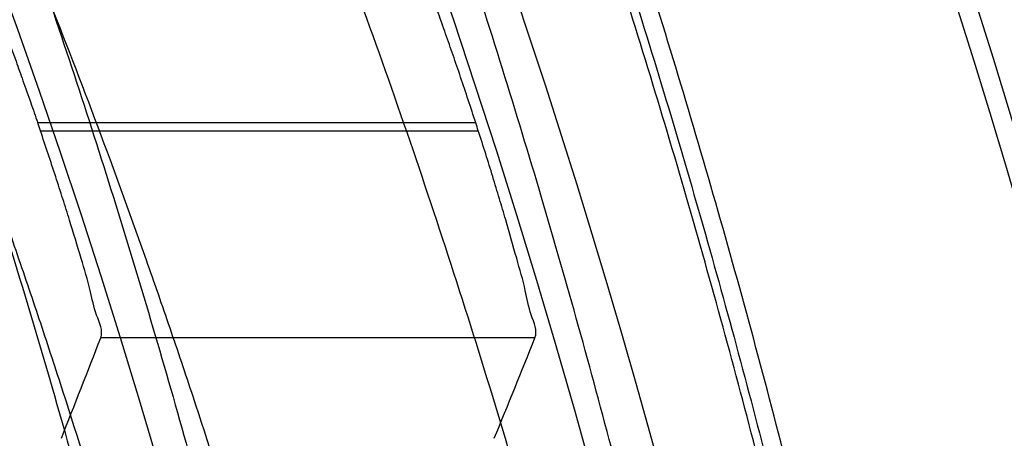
# Model space of a CAD drawing. Header units: millimetres. Extents: x 0 to 297, y 0 to 210.
# Tile 49 of 256: x 147.6259 to 147.6615, y 91.4376 to 91.4527. Entities that reach past the tile are written whole.
import ezdxf

# ---------------------------------------------------------------- set-up
doc = ezdxf.new("R2010")
doc.units = ezdxf.units.MM
doc.header["$LTSCALE"] = 16.335
doc.layers.get('0').update_dxf_attribs({"linetype": 'CONTINUOUS'})
for name, color, linetype in [('01_GLOBAL', 7, 'CONTINUOUS'), ('INTFCLR_1', 7, 'CONTINUOUS'), ('INTFCLR_144815', 7, 'CONTINUOUS')]:
    doc.layers.add(name, color=color, linetype=linetype)

msp = doc.modelspace()

# ---------------------------------------------------------------- linework, layer by layer
at = {"color": 7, "linetype": 'Continuous'}
msp.add_circle((148.0808034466, 92.1164639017), 1.9, dxfattribs=at)
at = {"color": 9, "linetype": 'Continuous'}
msp.add_arc((148.0808034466, 92.1164639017), 1.8756493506, 182.9674534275, 267.0325465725, dxfattribs=at)
at = {"layer": '01_GLOBAL', "color": 7, "linetype": 'Continuous'}
msp.add_circle((148.0808034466, 92.1164639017), 1.925, dxfattribs=at)
at = {"layer": 'INTFCLR_1', "color": 6, "linetype": 'Continuous'}
for radius in [0.3017258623, 0.2867456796]:
    msp.add_arc((147.3556636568, 91.35632411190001), radius, 270, 90.00000002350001, dxfattribs=at)
at = {"layer": 'INTFCLR_1', "color": 9, "linetype": 'Continuous'}
for points, knots in [([(147.6239207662, 91.2630229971), (147.6245143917, 91.2646383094), (147.625677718, 91.2679000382), (147.6278942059, 91.2745147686), (147.6314905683, 91.2863879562), (147.6348253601, 91.3003236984), (147.6370274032, 91.31277865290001), (147.637953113, 91.3191383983), (147.6384308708, 91.3228167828), (147.6395335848, 91.3320514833), (147.6406793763, 91.34783064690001), (147.6404956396, 91.36644728), (147.639629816, 91.3785116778), (147.6390851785, 91.3840823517), (147.6386841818, 91.38778738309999), (147.6374452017, 91.3977872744), (147.6346320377, 91.41379988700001), (147.6305782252, 91.4294332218), (147.6276786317, 91.43871199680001), (147.6265880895, 91.4420309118), (147.6249290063, 91.4469198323), (147.621186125, 91.4571408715), (147.6147225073, 91.4721421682), (147.6073615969, 91.4863146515), (147.6022300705, 91.495037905), (147.59983173, 91.49892098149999), (147.598238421, 91.5014521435), (147.5939293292, 91.5081091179), (147.5867086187, 91.5183259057), (147.5766787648, 91.5307635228), (147.5681834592, 91.54008643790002), (147.5622490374, 91.5460455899), (147.5589678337, 91.54920070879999), (147.5544151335, 91.5534558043), (147.5480427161, 91.5590273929), (147.541144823, 91.5644332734), (147.5367712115, 91.56754354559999), (147.5346401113, 91.56897350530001), (147.533241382, 91.56987250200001), (147.5319885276, 91.57063788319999), (147.5308874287, 91.5712699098), (147.5299491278, 91.57176025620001), (147.5291251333, 91.5721478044), (147.5284918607, 91.5723508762), (147.5279419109, 91.57249513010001), (147.5276450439, 91.5721332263), (147.5279068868, 91.5716254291), (147.528285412, 91.5709843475), (147.528982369, 91.57009863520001), (147.5299093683, 91.56900729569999), (147.53099579, 91.56780618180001), (147.5321866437, 91.5665242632), (147.5339471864, 91.56466063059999), (147.5364529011, 91.56204119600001), (147.5411298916, 91.55713350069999), (147.546237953, 91.5516275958), (147.5508912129, 91.54636519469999), (147.5537675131, 91.54301891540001), (147.5583927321, 91.5375256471), (147.5654736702, 91.52862354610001), (147.5747566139, 91.5156719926), (147.581475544, 91.5050988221), (147.5858745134, 91.49757284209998), (147.5888592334, 91.492279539), (147.5940084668, 91.4826176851), (147.6008853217, 91.46802735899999), (147.605629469, 91.45586290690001), (147.6078360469, 91.44955591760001)], [0, 0, 0, 0, 0.0103792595, 0.0208842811, 0.0420721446, 0.0851858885, 0.1071984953, 0.1183380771, 0.123943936, 0.1295693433, 0.1744299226, 0.2192388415, 0.2417237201, 0.2473597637, 0.2529962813, 0.2641993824, 0.3081295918, 0.3509327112, 0.3614952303, 0.3667582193, 0.3720021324, 0.3926323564, 0.4323913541, 0.4704239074, 0.4888657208, 0.4934194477, 0.497950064, 0.5069039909, 0.5412450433, 0.5733438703, 0.6032118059, 0.6172673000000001, 0.6240601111, 0.6306649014, 0.6548506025, 0.6750843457, 0.6834913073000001, 0.6872123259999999, 0.6905622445, 0.6935176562, 0.6960693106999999, 0.6982084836, 0.6999280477, 0.7014829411, 0.7024060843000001, 0.7029587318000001, 0.7038763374, 0.7054334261, 0.7076628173, 0.7105600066, 0.714112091, 0.7174145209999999, 0.7211168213, 0.7295725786, 0.7392778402, 0.7620040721, 0.7748640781, 0.7816422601, 0.7886165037, 0.8181744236, 0.8502177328, 0.884679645, 0.8936796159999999, 0.902792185, 0.9213283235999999, 0.9597006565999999, 1, 1, 1, 1]), ([(147.5311764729, 91.57132411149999), (147.5318287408, 91.5713240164), (147.5336257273, 91.5703676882), (147.5357695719, 91.56920293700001), (147.5378575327, 91.5678745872), (147.540022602, 91.5664516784), (147.5444669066, 91.5633499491), (147.5514777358, 91.5579678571), (147.5579605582, 91.5524167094), (147.5625922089, 91.5481782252), (147.5659282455, 91.5450376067), (147.5719597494, 91.53910867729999), (147.580595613, 91.52983364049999), (147.5907946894, 91.51745818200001), (147.5981414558, 91.50728802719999), (147.6025258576, 91.5006611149), (147.60414614, 91.49814277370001), (147.6065841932, 91.4942808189), (147.6117989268, 91.48560842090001), (147.6192817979, 91.4715157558), (147.6258568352, 91.45659014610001), (147.6296645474, 91.44641925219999), (147.6313517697, 91.4415559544), (147.6324604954, 91.4382553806), (147.6354073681, 91.4290313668), (147.6395285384, 91.4134880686), (147.6423901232, 91.3975587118), (147.6436501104, 91.38761200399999), (147.6440578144, 91.3839275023), (147.6446115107, 91.3783882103), (147.6454917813, 91.3663917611), (147.6456786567, 91.3478767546), (147.6445135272, 91.3321854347), (147.6433925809, 91.3230036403), (147.6429068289, 91.3193455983), (147.6419655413, 91.31302046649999), (147.6397259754, 91.3006309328), (147.6363346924, 91.2867710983), (147.6326792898, 91.27496708), (147.6304259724, 91.2683893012), (147.6292433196, 91.26514577), (147.6286398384, 91.26353946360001)], [0, 0, 0, 0, 0.0056084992, 0.016622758, 0.0214510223, 0.0268121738, 0.0389184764, 0.0680276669, 0.1027789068, 0.1122614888, 0.1220107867, 0.1421735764, 0.1849752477, 0.2309092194, 0.2799812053, 0.2927645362, 0.2992310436, 0.3057293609, 0.3320345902, 0.3862266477, 0.4428037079, 0.4721337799, 0.479586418, 0.4870651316, 0.5020714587, 0.5628449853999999, 0.6251697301, 0.6410581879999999, 0.6490513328, 0.6570434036, 0.6889243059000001, 0.7524504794, 0.8160576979, 0.8240355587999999, 0.8319861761, 0.8477866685, 0.8790166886, 0.9402183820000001, 0.9703167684, 0.9852456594, 1, 1, 1, 1]), ([(147.5311764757, 91.1413241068), (147.5310781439, 91.14132411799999), (147.5308373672, 91.14137158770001), (147.5308497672, 91.1418044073), (147.5311074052, 91.1422497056), (147.5315528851, 91.142911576), (147.5322318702, 91.14373533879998), (147.5335407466, 91.1452190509), (147.5355593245, 91.1473348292), (147.5383533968, 91.1501930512), (147.5428736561, 91.1547964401), (147.5478811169, 91.1599991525), (147.5524841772, 91.1649963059), (147.5549756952, 91.16777374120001), (147.5564519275, 91.1694435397), (147.5603658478, 91.1739155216), (147.5671547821, 91.1820635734), (147.5765732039, 91.1945612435), (147.5842592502, 91.2060163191), (147.5891039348, 91.21397962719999), (147.5913524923, 91.217842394), (147.5928653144, 91.2204893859), (147.5970335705, 91.2279909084), (147.6034974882, 91.24084499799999), (147.6097854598, 91.25582728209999), (147.6137211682, 91.2668203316), (147.6155837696, 91.27251442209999), (147.6166180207, 91.2758335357), (147.6191666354, 91.28429392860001), (147.6229221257, 91.2990378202), (147.6259956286, 91.3168025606), (147.6273158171, 91.32858523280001), (147.6277944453, 91.33411784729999), (147.6280778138, 91.3378349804), (147.6286975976, 91.3480207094), (147.6288639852, 91.364684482), (147.6276820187, 91.3812878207), (147.6264527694, 91.3913544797), (147.6259502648, 91.39500924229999), (147.6251474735, 91.4004414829), (147.6231505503, 91.4119586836), (147.6191057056, 91.4292020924), (147.6148598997, 91.44260751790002), (147.6125223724, 91.4491302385)], [0, 0, 0, 0, 0.0008731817, 0.001718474, 0.0032338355, 0.0055641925, 0.0087322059, 0.0127298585, 0.0231213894, 0.0346993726, 0.0482226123, 0.08041255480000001, 0.0988155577, 0.1085507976, 0.1135449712, 0.1186069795, 0.1613231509, 0.207686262, 0.2575123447, 0.2837454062, 0.2904461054, 0.2972015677, 0.3108182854, 0.366650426, 0.4248609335, 0.4549769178, 0.4703146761, 0.4780576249, 0.4858477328, 0.5487775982, 0.6130123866, 0.6457680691, 0.6540347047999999, 0.6623246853, 0.6788711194, 0.7446474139, 0.8101273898, 0.8265053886, 0.8346996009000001, 0.8428861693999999, 0.8752668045, 0.9384714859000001, 1, 1, 1, 1])]:
    msp.add_open_spline(points, degree=3, knots=knots, dxfattribs=at)
at = {"layer": 'INTFCLR_1', "color": 6, "linetype": 'Continuous'}
for points, knots in [([(147.5524190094, 91.57132411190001), (147.5518087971, 91.57132411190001), (147.5529114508, 91.5692236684), (147.5538583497, 91.5680649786), (147.5554058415, 91.56603172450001), (147.5573153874, 91.5637319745), (147.5597564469, 91.56079692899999), (147.5626098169, 91.5573885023), (147.5656703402, 91.5536813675), (147.5686923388, 91.5499560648), (147.571505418, 91.54640770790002), (147.5740879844, 91.5430774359), (147.5764364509, 91.53997985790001), (147.5785589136, 91.53711993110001), (147.5804701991, 91.53449113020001), (147.5821890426, 91.5320821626), (147.5837330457, 91.529879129), (147.5851142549, 91.527876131), (147.5863481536, 91.5260600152), (147.5874498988, 91.5244157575), (147.5884368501, 91.52292425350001), (147.5893145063, 91.52158304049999), (147.590301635, 91.52005887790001), (147.5913416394, 91.5184318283), (147.5924164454, 91.51672483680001), (147.5934051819, 91.5151347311), (147.5944675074, 91.51340362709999), (147.5954727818, 91.51173989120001), (147.5963989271, 91.5101860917), (147.5972040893, 91.50882047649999), (147.5980924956, 91.5072948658), (147.5990691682, 91.5055946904), (147.6001439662, 91.503694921), (147.6013258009, 91.5015697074), (147.6026254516, 91.49918624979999), (147.6040567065, 91.4965029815), (147.6056293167, 91.4934797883), (147.6073520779, 91.49007026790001), (147.6092357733, 91.4862176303), (147.6112959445, 91.48184252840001), (147.6135459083, 91.4768493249), (147.6159975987, 91.4711159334), (147.6186600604, 91.46449556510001), (147.621540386, 91.45677847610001), (147.6245995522, 91.4477874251), (147.6276353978, 91.43777021), (147.6304347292, 91.4271489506), (147.6328479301, 91.41640510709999), (147.6348548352, 91.405631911), (147.6364550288, 91.3948720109), (147.6376568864, 91.3841237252), (147.6384643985, 91.3734124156), (147.6388848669, 91.3627276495), (147.638923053, 91.3520862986), (147.6385832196, 91.34147856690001), (147.6378679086, 91.3309058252), (147.6367790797, 91.3203765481), (147.6353146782, 91.30986953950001), (147.6334744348, 91.2993988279), (147.6312492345, 91.2889416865), (147.6286373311, 91.27851137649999), (147.6256726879, 91.26825261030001), (147.6225298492, 91.2586638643), (147.6194333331, 91.2501513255), (147.6165578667, 91.24288110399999), (147.613914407, 91.2366339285), (147.6114912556, 91.23122494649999), (147.6092772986, 91.2265132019), (147.6072566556, 91.222383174), (147.6054148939, 91.2187488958), (147.6037381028, 91.2155404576), (147.6022167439, 91.21270536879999), (147.6008394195, 91.21019779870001), (147.5995919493, 91.20797263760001), (147.5984619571, 91.205992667), (147.5974378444, 91.2042264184), (147.5965123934, 91.2026529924), (147.5956788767, 91.20125348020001), (147.5947260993, 91.1996710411), (147.5936842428, 91.1979643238), (147.5924549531, 91.195983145), (147.5913949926, 91.1943013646), (147.5904087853, 91.1927574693), (147.5895314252, 91.19139819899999), (147.5885421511, 91.1898833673), (147.5874297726, 91.1882012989), (147.5861816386, 91.18634056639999), (147.5847816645, 91.18428595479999), (147.5832139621, 91.18202299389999), (147.5814607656, 91.179538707), (147.5795082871, 91.1768262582), (147.5773377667, 91.1738741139), (147.5749300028, 91.1706720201), (147.5722786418, 91.16722855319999), (147.5693828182, 91.16355418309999), (147.5662651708, 91.1596930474), (147.5630841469, 91.155829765), (147.5601062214, 91.152268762), (147.5575479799, 91.1491965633), (147.5555504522, 91.14679617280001), (147.5539276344, 91.14467529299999), (147.5529496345, 91.1434806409), (147.5517963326, 91.1413241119), (147.5524190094, 91.1413241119)], [0, 0, 0, 0, 0.0038604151, 0.0075016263, 0.0124785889, 0.0188917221, 0.0268498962, 0.0364677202, 0.04706947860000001, 0.0572444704, 0.0668187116, 0.0757144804, 0.08390538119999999, 0.0914099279, 0.098245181, 0.1044667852, 0.1101313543, 0.1152642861, 0.1198589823, 0.1240215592, 0.1277856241, 0.1311734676, 0.1341617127, 0.1392736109, 0.1433897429, 0.1469230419, 0.1511192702, 0.1562389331, 0.1592204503, 0.1625628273, 0.1662680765, 0.1703891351, 0.1749670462, 0.1800766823, 0.185772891, 0.1921413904, 0.1993155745, 0.2073310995, 0.2163076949, 0.2264451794, 0.2379233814, 0.250953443, 0.2658909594, 0.2830621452, 0.3030578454, 0.3259639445, 0.3492662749, 0.372530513, 0.3956109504, 0.4185782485, 0.4413347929, 0.4640172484, 0.48651927, 0.5089682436, 0.5313242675, 0.553647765, 0.5759939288, 0.5982772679, 0.6207473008, 0.6432362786, 0.6658996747, 0.6887559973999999, 0.7107777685, 0.7297237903, 0.7460531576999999, 0.7602331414, 0.7726347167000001, 0.7835467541, 0.7931663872, 0.8017211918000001, 0.8093215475, 0.8160683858, 0.8220758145, 0.8274205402, 0.8322066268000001, 0.8364980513, 0.8403368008, 0.8437547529, 0.8468031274, 0.8520223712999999, 0.8564046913, 0.8615533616, 0.8645986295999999, 0.8679945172, 0.8717882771, 0.8760445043, 0.8807522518, 0.8859628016, 0.8917731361, 0.8981681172, 0.9051985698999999, 0.9129160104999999, 0.9213486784, 0.9305434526, 0.9404096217, 0.9509435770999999, 0.9619432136, 0.9720502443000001, 0.9803711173, 0.9870628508, 0.9922716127, 0.99606073, 1, 1, 1, 1]), ([(147.5524190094, 91.1413241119), (147.5531143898, 91.1413241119), (147.5543203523, 91.14213679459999), (147.5561744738, 91.14325300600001), (147.5583002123, 91.1447976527), (147.560928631, 91.14681022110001), (147.5640582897, 91.14937974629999), (147.5675074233, 91.15237487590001), (147.5710070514, 91.1555769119), (147.574310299, 91.1587419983), (147.5773371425, 91.16175781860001), (147.5800923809, 91.16460395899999), (147.5825889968, 91.1672661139), (147.5848455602, 91.1697411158), (147.5868773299, 91.1720281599), (147.5887011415, 91.1741288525), (147.5903405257, 91.1760572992), (147.5918089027, 91.1778176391), (147.59312239, 91.1794189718), (147.5942950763, 91.1808709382), (147.5953447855, 91.18218881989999), (147.5962981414, 91.1834007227), (147.5972372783, 91.1846080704), (147.5982377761, 91.1859099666), (147.5992999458, 91.187311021), (147.6003509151, 91.1887170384), (147.6013832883, 91.1901164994), (147.6024574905, 91.19159267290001), (147.6036466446, 91.1932514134), (147.6049757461, 91.1951365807), (147.6064609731, 91.1972842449), (147.6081179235, 91.19973355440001), (147.6099603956, 91.2025250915), (147.6120026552, 91.20570886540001), (147.6142665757, 91.2093548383), (147.6167734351, 91.21354352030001), (147.6195429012, 91.2183732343), (147.6225956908, 91.2239740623), (147.6259494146, 91.23049845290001), (147.6296263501, 91.2381747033), (147.6335547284, 91.2471120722), (147.6374822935, 91.2570297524), (147.6411546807, 91.26748627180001), (147.6444163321, 91.27808548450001), (147.6472390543, 91.28872386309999), (147.6496322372, 91.2993899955), (147.6515947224, 91.3100274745), (147.6531423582, 91.3206651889), (147.6542785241, 91.3312578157), (147.6550140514, 91.3418222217), (147.655355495, 91.3523479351), (147.6553083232, 91.36283677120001), (147.6548760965, 91.3732949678), (147.6540611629, 91.3837158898), (147.6528633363, 91.39410400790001), (147.6512816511, 91.40445780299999), (147.649316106, 91.4147614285), (147.6469588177, 91.4250379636), (147.6442058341, 91.4352745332), (147.6410435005, 91.44548298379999), (147.6374805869, 91.4556114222), (147.6336594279, 91.4652777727), (147.6298256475, 91.47403311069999), (147.6262354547, 91.48156843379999), (147.6229615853, 91.48797792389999), (147.6199846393, 91.4934796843), (147.617284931, 91.4982265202), (147.6148405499, 91.5023464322), (147.6126315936, 91.50593695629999), (147.6106351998, 91.50908022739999), (147.6088346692, 91.5118359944), (147.6072125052, 91.5142588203), (147.6057564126, 91.51638728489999), (147.6044486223, 91.5182624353), (147.6032796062, 91.51991080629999), (147.6022307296, 91.5213681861), (147.6012884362, 91.5226603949), (147.6003875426, 91.52388111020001), (147.599451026, 91.5251356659), (147.5984191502, 91.5265005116), (147.5973563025, 91.52788680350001), (147.5962900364, 91.5292585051), (147.5952102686, 91.5306298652), (147.5940251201, 91.53211414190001), (147.5927013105, 91.5337461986), (147.5912185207, 91.535542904), (147.5895625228, 91.5375118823), (147.5877136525, 91.5396634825), (147.5856554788, 91.54200321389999), (147.583366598, 91.5445380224), (147.5808303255, 91.5472668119), (147.5780323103, 91.5501828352), (147.5749547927, 91.55327492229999), (147.5715984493, 91.5565159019), (147.5680191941, 91.55981674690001), (147.5644644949, 91.5629254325), (147.5612102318, 91.5656152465), (147.5584715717, 91.5677235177), (147.5562664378, 91.5693347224), (147.5543599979, 91.57048668), (147.5531273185, 91.57132411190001), (147.5524190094, 91.57132411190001)], [0, 0, 0, 0, 0.0042187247, 0.0081401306, 0.0133978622, 0.0200459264, 0.0282638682, 0.0379443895, 0.0477615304, 0.05703690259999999, 0.0656973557, 0.0736821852, 0.0810680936, 0.0878383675, 0.0940009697, 0.0996271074, 0.1047154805, 0.1093563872, 0.1135342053, 0.1172803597, 0.1206792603, 0.1237557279, 0.1266349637, 0.1299589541, 0.1337168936, 0.1373013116, 0.1406085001, 0.1442672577, 0.148377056, 0.1529904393, 0.1582606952, 0.164218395, 0.1709303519, 0.1785521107, 0.1871652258, 0.1969659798, 0.2081658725, 0.2209392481, 0.2356613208, 0.2526660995, 0.2725685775, 0.2948769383, 0.3173640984, 0.3397873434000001, 0.3621386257, 0.3841211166, 0.4060891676, 0.4277469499, 0.4493218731, 0.470705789, 0.4919793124, 0.5131981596, 0.5343255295, 0.5554668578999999, 0.5765984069, 0.5977513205, 0.6189954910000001, 0.6402209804, 0.6617015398, 0.6832900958, 0.7050415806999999, 0.7268239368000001, 0.7463339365, 0.7630160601, 0.7774553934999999, 0.7899931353, 0.8009638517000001, 0.8105830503, 0.8190545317, 0.8265380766, 0.8331730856, 0.8390248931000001, 0.8442268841, 0.8488182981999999, 0.8528943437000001, 0.8564866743, 0.8597116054, 0.8625968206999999, 0.8656908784, 0.8692094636, 0.8729771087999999, 0.8762884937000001, 0.879749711, 0.8835661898, 0.8878115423, 0.8924986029, 0.8976989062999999, 0.9034198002, 0.9097088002, 0.9166034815, 0.9241390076, 0.9323094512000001, 0.9411199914, 0.9506041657, 0.9606137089, 0.9706541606, 0.9792553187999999, 0.9862062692, 0.9916647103, 0.9957028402, 1, 1, 1, 1])]:
    msp.add_open_spline(points, degree=3, knots=knots, dxfattribs=at)
at = {"layer": 'INTFCLR_144815', "color": 9, "linetype": 'Continuous'}
for p, q in [((147.6423954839, 91.44896609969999), (147.6265789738, 91.44896609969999)), ((147.6266759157, 91.4486821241), (147.6424870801, 91.4486821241)), ((147.6445330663, 91.44119240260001), (147.6288539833, 91.44119240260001))]:
    msp.add_line(p, q, dxfattribs=at)
at = {"layer": 'INTFCLR_144815', "color": 6, "linetype": 'Continuous'}
for radius in [0.3190566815, 0.3040475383]:
    msp.add_circle((147.3556636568, 91.35632411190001), radius, dxfattribs=at)
for radius, start, end in [(0.4398395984, 313.9937911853, 154.5150993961), (0.3391361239, 316.9838592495, 43.0161407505), (0.2863173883, 18.8185484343, 18.8785955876), (0.3013265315, 17.8487159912, 17.9054519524)]:
    msp.add_arc((147.3556636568, 91.35632411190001), radius, start, end, dxfattribs=at)
at = {"layer": 'INTFCLR_144815', "color": 9, "linetype": 'Continuous'}
for radius, start, end in [(0.3298406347, 314.0862202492, 45.9137797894), (0.3198467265, 314.0319604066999, 45.9680396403)]:
    msp.add_arc((147.3556636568, 91.35632411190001), radius, start, end, dxfattribs=at)
at = {"layer": 'INTFCLR_144815', "color": 6, "linetype": 'Continuous'}
for centre, major_axis, ratio, start_param, end_param in [((147.3556636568, 91.63138354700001), (0, 0.4127988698), 0.7456587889, -2.0595447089, -2.0496201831), ((147.3556636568, 91.6493707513), (0, 0.4397933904), 0.7456587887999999, -2.0732771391, -2.0638918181)]:
    msp.add_ellipse(centre, major_axis=major_axis, ratio=ratio, start_param=start_param, end_param=end_param, dxfattribs=at)
for points, knots in [([(147.6577759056, 91.3563241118), (147.6577759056, 91.3578954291), (147.6577525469, 91.3610384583), (147.6576474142, 91.3657528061), (147.6574721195, 91.37046716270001), (147.6572265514, 91.3751815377), (147.656910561, 91.3798958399), (147.656523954, 91.38461004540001), (147.6560665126, 91.3893239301), (147.6555379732, 91.39403738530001), (147.6549380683, 91.39875002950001), (147.6542664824, 91.40346163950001), (147.6535229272, 91.4081716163), (147.6527070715, 91.41287953), (147.6518186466, 91.4175845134), (147.6508573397, 91.42228592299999), (147.6498229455, 91.42698259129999), (147.6487152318, 91.4316735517), (147.6475341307, 91.43635723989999), (147.6462795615, 91.4410323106), (147.64495167, 91.44569676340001), (147.6435506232, 91.4503487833), (147.6420768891, 91.4549858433), (147.6405310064, 91.4596055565), (147.6389138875, 91.4642048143), (147.6372266, 91.4687805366), (147.6354706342, 91.47332901), (147.6336477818, 91.4778463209), (147.6317603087, 91.4823280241), (147.6298109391, 91.4867692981), (147.6278029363, 91.4911648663), (147.6257401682, 91.4955089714), (147.62362715, 91.4997954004), (147.621469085, 91.50401750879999), (147.6192719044, 91.50816824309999), (147.6170422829, 91.51224019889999), (147.6147876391, 91.5162256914), (147.6125161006, 91.52011686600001), (147.6102364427, 91.52390582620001), (147.6079579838, 91.5275847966), (147.6056904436, 91.5311463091), (147.603443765, 91.5345834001), (147.6012279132, 91.5378898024), (147.5990526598, 91.5410601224), (147.5969273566, 91.5440900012), (147.5948607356, 91.5469762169), (147.5928607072, 91.5497167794), (147.5909342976, 91.5523108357), (147.5890876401, 91.55475852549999), (147.5873260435, 91.55706076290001), (147.5856536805, 91.5592195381), (147.5840734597, 91.5612379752), (147.5825868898, 91.5631204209), (147.5811945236, 91.5648718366), (147.5798962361, 91.5664974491), (147.578691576, 91.5680023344), (147.577579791, 91.5693914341), (147.5765599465, 91.5706694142), (147.57563099, 91.5718407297), (147.5747919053, 91.572909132), (147.5740415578, 91.5738789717), (147.5733789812, 91.57475141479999), (147.5728023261, 91.57553667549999), (147.5723120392, 91.5762162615), (147.5718077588, 91.5770040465), (147.5713359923, 91.5775746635), (147.5710071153, 91.578818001), (147.5713403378, 91.5788240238)], [0, 0, 0, 0, 0.0193233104, 0.0386508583, 0.0579871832, 0.0773361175, 0.09670245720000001, 0.1160893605, 0.1355016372, 0.1549417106, 0.174414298, 0.1939209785, 0.2134662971, 0.2330504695, 0.2526773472, 0.2723461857, 0.2920601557, 0.3118166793, 0.3316176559, 0.3514587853, 0.371340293, 0.3912557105, 0.4112029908, 0.4311730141, 0.4511607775, 0.4711544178, 0.4911445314, 0.5111169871, 0.5310562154, 0.5509444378, 0.5707608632, 0.5904818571, 0.6100808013, 0.6295279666, 0.6487906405, 0.6678329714, 0.6866163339, 0.7050996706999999, 0.7232399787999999, 0.7409930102, 0.7583142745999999, 0.7751600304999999, 0.7914883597, 0.8072603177, 0.8224409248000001, 0.8370001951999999, 0.8509135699, 0.8641629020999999, 0.8767346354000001, 0.8886194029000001, 0.8998117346, 0.9103161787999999, 0.9201431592, 0.929309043, 0.9378311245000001, 0.9457272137, 0.9530145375, 0.9597112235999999, 0.9658341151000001, 0.9713985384, 0.9764187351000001, 0.9809091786, 0.9848838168, 0.9883571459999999, 0.9913427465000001, 0.9959015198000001, 1, 1, 1, 1]), ([(147.5784687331, 91.13382420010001), (147.5781248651, 91.1338305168), (147.5784667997, 91.1351065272), (147.5789335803, 91.13570228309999), (147.5794381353, 91.13651419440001), (147.5799269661, 91.13721519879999), (147.5805020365, 91.13802435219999), (147.581162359, 91.13892311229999), (147.5819099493, 91.1399218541), (147.5827456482, 91.1410217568), (147.5836709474, 91.1422277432), (147.5846879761, 91.1435451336), (147.5857985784, 91.1449795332), (147.5870029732, 91.14653486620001), (147.5882990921, 91.1482126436), (147.5896836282, 91.1500132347), (147.5911548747, 91.15193951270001), (147.5927145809, 91.15399936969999), (147.5943650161, 91.15620210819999), (147.596103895, 91.1585517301), (147.5979255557, 91.16104816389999), (147.599823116, 91.1636899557), (147.6017910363, 91.1664778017), (147.6038223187, 91.1694105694), (147.6059091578, 91.17248603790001), (147.6080430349, 91.17570086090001), (147.610214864, 91.17905059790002), (147.6124151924, 91.1825298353), (147.6146343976, 91.1861323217), (147.6168628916, 91.189851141), (147.6190913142, 91.19367890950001), (147.6213106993, 91.1976079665), (147.6235126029, 91.2016305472), (147.6256891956, 91.2057389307), (147.6278333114, 91.2099255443), (147.6299384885, 91.2141830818), (147.631998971, 91.2185045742), (147.6340096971, 91.22288344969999), (147.635966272, 91.22731357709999), (147.6378649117, 91.23178925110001), (147.6397023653, 91.2363051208), (147.6414762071, 91.24085704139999), (147.6431808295, 91.2454316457), (147.6448144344, 91.2500236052), (147.6463777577, 91.25463405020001), (147.6478725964, 91.25926866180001), (147.6492992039, 91.2639290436), (147.6506556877, 91.2686094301), (147.651941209, 91.2733071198), (147.653154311, 91.27801617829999), (147.6542942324, 91.28273212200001), (147.6553612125, 91.2874541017), (147.656355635, 91.2921819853), (147.6572778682, 91.2969157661), (147.6581281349, 91.3016549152), (147.6589065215, 91.306398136), (147.6596131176, 91.31114385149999), (147.6602481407, 91.31589110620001), (147.6608118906, 91.3206396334), (147.6613046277, 91.32538908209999), (147.6617265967, 91.3301391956), (147.6620780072, 91.33488963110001), (147.6623590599, 91.33964034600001), (147.662569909, 91.3443911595), (147.6627106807, 91.34914211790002), (147.6627814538, 91.35389307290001), (147.6627822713, 91.3586440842), (147.6627131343, 91.3633950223), (147.6625740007, 91.3681459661), (147.6623647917, 91.3728967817), (147.6620853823, 91.37764750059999), (147.6617356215, 91.38239791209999), (147.6613153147, 91.3871479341), (147.6608242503, 91.3918972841), (147.6602621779, 91.39664575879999), (147.6596288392, 91.4013929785), (147.6589239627, 91.40613849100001), (147.6581472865, 91.4108816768), (147.6572985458, 91.41562188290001), (147.6563774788, 91.4203583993), (147.6553839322, 91.4250899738), (147.654317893, 91.42981488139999), (147.6531794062, 91.4345314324), (147.6519684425, 91.4392384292), (147.6506848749, 91.4439351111), (147.6493287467, 91.44862012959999), (147.6479004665, 91.4532910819), (147.6464007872, 91.4579448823), (147.6448306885, 91.4625782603), (147.6431912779, 91.4671880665), (147.6414839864, 91.4717707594), (147.6397106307, 91.47632235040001), (147.6378734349, 91.4808384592), (147.6359750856, 91.48531428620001), (147.6340187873, 91.48974459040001), (147.6320083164, 91.4941236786), (147.6299480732, 91.4984454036), (147.6278431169, 91.5027031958), (147.6256991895, 91.506890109), (147.623522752, 91.51099883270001), (147.6213209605, 91.5150218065), (147.6191016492, 91.51895129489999), (147.6168732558, 91.5227795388), (147.6146447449, 91.5264988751), (147.6124254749, 91.53010191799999), (147.6102250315, 91.53358175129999), (147.6080530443, 91.53693210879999), (147.6059189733, 91.54014756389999), (147.6038319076, 91.5432236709), (147.6018003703, 91.5461570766), (147.5998321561, 91.54894557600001), (147.5979341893, 91.551588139), (147.5961124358, 91.5540848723), (147.5943718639, 91.55643693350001), (147.5927164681, 91.55864638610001), (147.5911492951, 91.5607160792), (147.5896725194, 91.5626494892), (147.5882875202, 91.564450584), (147.5869950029, 91.5661236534), (147.5857951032, 91.5676731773), (147.5846874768, 91.5691037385), (147.5836714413, 91.5704198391), (147.5827460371, 91.5716259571), (147.5819101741, 91.5727260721), (147.5811625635, 91.57372483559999), (147.5805021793, 91.5746236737), (147.57992705, 91.5754329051), (147.5794381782, 91.57613396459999), (147.5789336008, 91.57694590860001), (147.5784668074, 91.5775416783), (147.578124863, 91.57881770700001), (147.5784687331, 91.5788240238)], [0, 0, 0, 0, 0.0021236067, 0.0044659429, 0.005996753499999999, 0.007775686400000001, 0.0098091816, 0.0121043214, 0.0146687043, 0.0175100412, 0.0206343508, 0.0240542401, 0.0277864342, 0.0318356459, 0.0362005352, 0.040877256, 0.0458603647, 0.0511668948, 0.0568307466, 0.06285557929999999, 0.0692156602, 0.07591263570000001, 0.0829392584, 0.09028590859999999, 0.0979403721, 0.1058876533, 0.114110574, 0.1225900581, 0.1313055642, 0.140235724, 0.1493588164, 0.1586532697, 0.1680981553, 0.1776734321, 0.1873601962, 0.1971407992, 0.2069991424, 0.2169205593, 0.2268918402, 0.236901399, 0.2469387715, 0.256994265, 0.2670652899, 0.2770813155, 0.2870874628, 0.2971238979, 0.3071487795, 0.3171804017, 0.3272115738, 0.3372204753, 0.347205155, 0.3571681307, 0.3671107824, 0.3770356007, 0.3869457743, 0.396839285, 0.4067137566, 0.4165706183, 0.4264117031, 0.436238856, 0.4460529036, 0.4558561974, 0.465649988, 0.4754369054, 0.4852183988, 0.4949970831, 0.5047743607, 0.514552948, 0.5243342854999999, 0.5341210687, 0.5439147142, 0.5537177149, 0.5635313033, 0.5733577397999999, 0.5831983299, 0.5930548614, 0.6029285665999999, 0.6128203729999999, 0.6227310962, 0.6326618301, 0.642613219, 0.6525827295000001, 0.6625684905, 0.6725713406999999, 0.6825918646, 0.692631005, 0.7026858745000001, 0.7127502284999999, 0.7228203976, 0.7328919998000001, 0.7429592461, 0.7530154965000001, 0.7630529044, 0.7730624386, 0.783033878, 0.7929554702, 0.8028140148, 0.8125949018, 0.8222819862, 0.8318577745, 0.8413032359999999, 0.8505983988, 0.8597223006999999, 0.868653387, 0.8773699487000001, 0.8858505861, 0.894074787, 0.9020233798, 0.9096791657, 0.9170272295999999, 0.9240552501, 0.9307537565, 0.9371162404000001, 0.9431389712, 0.9488208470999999, 0.9541629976, 0.959168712, 0.963842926, 0.9681919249, 0.9722229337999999, 0.9759438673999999, 0.9793632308, 0.9824892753, 0.9853304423, 0.9878949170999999, 0.9901903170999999, 0.992224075, 0.994003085, 0.9955339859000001, 0.9978763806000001, 1, 1, 1, 1]), ([(147.5574681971, 91.57132411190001), (147.5570375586, 91.57132411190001), (147.5576723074, 91.56983745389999), (147.5583358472, 91.56900512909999), (147.5593498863, 91.56758729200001), (147.5606285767, 91.5659945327), (147.5622364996, 91.56401159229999), (147.5641604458, 91.5616850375), (147.5664090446, 91.5589676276), (147.5690057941, 91.5558095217), (147.571947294, 91.5521797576), (147.575225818, 91.54804600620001), (147.5788235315, 91.54338054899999), (147.5826928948, 91.53818768), (147.586796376, 91.53245418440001), (147.5910592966, 91.52621834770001), (147.595423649, 91.51949802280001), (147.5998100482, 91.5123523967), (147.6041573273, 91.5048233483), (147.6084000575, 91.496974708), (147.6124915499, 91.4888523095), (147.616386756, 91.48051417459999), (147.6200588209, 91.47199542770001), (147.6234808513, 91.4633440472), (147.6266405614, 91.45458401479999), (147.6295258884, 91.44574813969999), (147.6321308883, 91.4368591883), (147.6344555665, 91.42792726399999), (147.6364948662, 91.41898508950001), (147.638256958, 91.41001521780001), (147.6397385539, 91.4010528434), (147.64094633, 91.39207843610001), (147.6418802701, 91.38312032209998), (147.6425442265, 91.37417188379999), (147.6429407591, 91.36524129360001), (147.6430286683, 91.3592944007), (147.6430286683, 91.35632411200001)], [0, 0, 0, 0, 0.0054582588, 0.0104886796, 0.0173326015, 0.0261201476, 0.0369214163, 0.0494932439, 0.0644526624, 0.0816039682, 0.1013229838, 0.1236661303, 0.1484759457, 0.1759938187, 0.2057431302, 0.2378352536, 0.2717270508, 0.3072978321, 0.3440954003, 0.3819077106, 0.4203669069, 0.459352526, 0.498537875, 0.5379266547, 0.5772553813, 0.6165531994, 0.6557211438, 0.6946413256, 0.7335171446, 0.7719534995, 0.810488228, 0.8486376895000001, 0.8867107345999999, 0.9246290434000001, 0.9623521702, 1, 1, 1, 1]), ([(147.5857237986, 91.57132411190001), (147.5853758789, 91.57132411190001), (147.5856994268, 91.5700334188), (147.5861425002, 91.5694166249), (147.5866231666, 91.5685877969), (147.5870888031, 91.56787103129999), (147.587636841, 91.56704452), (147.5882660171, 91.566126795), (147.5889780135, 91.5651078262), (147.5897734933, 91.5639864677), (147.590653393, 91.5627583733), (147.5916183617, 91.5614199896), (147.592668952, 91.55996724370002), (147.5938053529, 91.5583961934), (147.5950274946, 91.5567027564), (147.5963347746, 91.55488309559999), (147.5977261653, 91.55293344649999), (147.5991999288, 91.5508505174), (147.6007536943, 91.5486313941), (147.6023842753, 91.5462738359), (147.6040876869, 91.5437763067), (147.605859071, 91.5411381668), (147.6076927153, 91.5383597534), (147.6095821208, 91.5354424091), (147.6115200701, 91.5323885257), (147.6134987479, 91.5292015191), (147.6155098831, 91.52588577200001), (147.6175449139, 91.5224465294), (147.6195951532, 91.5188897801), (147.6216519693, 91.5152220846), (147.6237069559, 91.51145038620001), (147.6257520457, 91.50758188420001), (147.6277796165, 91.5036238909), (147.6297825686, 91.4995837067), (147.6317543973, 91.4954684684), (147.633689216, 91.4912850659), (147.635581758, 91.48704008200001), (147.6374273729, 91.48273972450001), (147.6392219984, 91.4783897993), (147.6409621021, 91.4739957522), (147.6426447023, 91.46956251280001), (147.6442672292, 91.46509473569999), (147.6458276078, 91.4605964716), (147.6473240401, 91.4560716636), (147.6487551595, 91.4515235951), (147.6501197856, 91.4469555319), (147.6514170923, 91.4423700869), (147.6526463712, 91.4377699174), (147.6538071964, 91.43315704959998), (147.6548992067, 91.4285336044), (147.6559222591, 91.42390110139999), (147.6568762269, 91.41926123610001), (147.6577611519, 91.41461511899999), (147.6585770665, 91.40996406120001), (147.6593241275, 91.4053087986), (147.6600024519, 91.4006503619), (147.6606122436, 91.3959892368), (147.6611536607, 91.39132621), (147.6616269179, 91.3866615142), (147.662032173, 91.38199575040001), (147.6623696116, 91.3773290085), (147.6626393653, 91.3726617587), (147.6628415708, 91.3679939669), (147.6629763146, 91.3633260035), (147.6630436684, 91.3586577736), (147.6630436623, 91.35398960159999), (147.6629762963, 91.34932138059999), (147.6628415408, 91.34465342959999), (147.662639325, 91.33998567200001), (147.6623695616, 91.3353184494), (147.6620321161, 91.3306517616), (147.6616268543, 91.3259860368), (147.6611535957, 91.32132141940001), (147.6606121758, 91.31665843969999), (147.6600023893, 91.31199741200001), (147.659324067, 91.3073390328), (147.6585770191, 91.30268388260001), (147.6577611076, 91.29803286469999), (147.6568762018, 91.2933868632), (147.6559222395, 91.2887470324), (147.6548992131, 91.28411464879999), (147.6538072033, 91.2794912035), (147.6526464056, 91.27487844), (147.6514171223, 91.2702782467), (147.6501198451, 91.2656928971), (147.6487552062, 91.2611247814), (147.6473241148, 91.256576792), (147.6458276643, 91.2520519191), (147.6442673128, 91.2475537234), (147.6426447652, 91.24308588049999), (147.6409621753, 91.23865265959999), (147.6392220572, 91.23425857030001), (147.6374274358, 91.2299086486), (147.6355818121, 91.225608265), (147.6336892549, 91.2213632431), (147.6317544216, 91.2171798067), (147.6297825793, 91.2130645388), (147.6277796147, 91.209024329), (147.6257520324, 91.20506631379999), (147.6237069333, 91.2011977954), (147.6216519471, 91.1974260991), (147.6195951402, 91.1937584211), (147.6175449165, 91.1902016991), (147.6155099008, 91.1867624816), (147.613498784, 91.18344676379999), (147.6115201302, 91.1802597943), (147.6095822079, 91.177205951), (147.6076928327, 91.17428865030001), (147.6058592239, 91.1715102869), (147.6040878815, 91.1688722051), (147.6023844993, 91.1663747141), (147.6007539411, 91.16401718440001), (147.5992001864, 91.1617980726), (147.5977264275, 91.15971514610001), (147.5963350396, 91.1577654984), (147.5950277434, 91.15594581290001), (147.5938055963, 91.15425236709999), (147.5926691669, 91.15268127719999), (147.5916185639, 91.1512285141), (147.5906535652, 91.1498900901), (147.5897736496, 91.1486619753), (147.5889781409, 91.1475405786), (147.5882661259, 91.14652158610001), (147.5876369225, 91.14560382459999), (147.5870888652, 91.14477728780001), (147.5866232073, 91.1440604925), (147.5861425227, 91.14323163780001), (147.585699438, 91.1426148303), (147.5853758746, 91.1413241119), (147.5857237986, 91.1413241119)], [0, 0, 0, 0, 0.0022415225, 0.0046949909, 0.0062948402, 0.0081515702, 0.0102713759, 0.0126610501, 0.0153273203, 0.0182777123, 0.0215194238, 0.0250604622, 0.0289080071, 0.0330699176, 0.0375525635, 0.0423627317, 0.0475050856, 0.0529841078, 0.05880161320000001, 0.0649581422, 0.07145189, 0.07827835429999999, 0.08543053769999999, 0.0928988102, 0.1006709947, 0.1087324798, 0.1170666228, 0.1256550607, 0.1344781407, 0.1435153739, 0.1527460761, 0.1621498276, 0.1717063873, 0.1813963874, 0.1912015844, 0.2011049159, 0.2110906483, 0.2211444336, 0.2312534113, 0.241406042, 0.2515916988, 0.2618021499, 0.2720286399, 0.2822654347, 0.2925056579, 0.3027455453, 0.312979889, 0.3232065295, 0.3334216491, 0.3436244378, 0.3538122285, 0.3639852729, 0.3741416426, 0.3842825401, 0.3944068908, 0.4045165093, 0.4146106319, 0.4246916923, 0.4347594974, 0.444816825, 0.4548636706, 0.4649030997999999, 0.474935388, 0.4849637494, 0.494988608, 0.5050132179, 0.5150380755, 0.5250663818, 0.5350986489, 0.5451379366, 0.5551847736, 0.565241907, 0.5753096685, 0.5853904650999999, 0.5954845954, 0.6055938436, 0.615718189, 0.6258587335, 0.636015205, 0.6461877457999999, 0.6563757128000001, 0.6665780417, 0.6767934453, 0.6870195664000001, 0.6972543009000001, 0.7074936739, 0.7177343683, 0.7279706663, 0.7381976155, 0.7484076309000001, 0.7585937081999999, 0.7687462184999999, 0.7788551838, 0.7889090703, 0.7988948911, 0.808798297, 0.8186035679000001, 0.82829363, 0.8378502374, 0.8472540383, 0.8564847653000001, 0.8655219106, 0.8743449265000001, 0.8829333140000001, 0.8912673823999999, 0.8993287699, 0.9071008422, 0.9145690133, 0.9217210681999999, 0.9285473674, 0.9350409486, 0.9411974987, 0.9470149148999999, 0.9524939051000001, 0.9576363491, 0.9624464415, 0.9669292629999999, 0.9710911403, 0.9749388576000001, 0.9784798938, 0.9817217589, 0.9846721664, 0.9873385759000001, 0.9897282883, 0.9918482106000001, 0.9937049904, 0.9953049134, 0.9977584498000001, 1, 1, 1, 1]), ([(147.6636860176, 91.3563241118), (147.6636860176, 91.3580009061), (147.6636600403, 91.36135488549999), (147.6635431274, 91.3663854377), (147.6633482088, 91.3714155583), (147.6630751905, 91.3764449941), (147.6627239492, 91.38147340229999), (147.6622943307, 91.38650043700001), (147.6617861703, 91.3915255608), (147.6611992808, 91.39654826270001), (147.6605334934, 91.40156774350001), (147.6597886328, 91.40658322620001), (147.6589645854, 91.4115935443), (147.6580612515, 91.41659756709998), (147.6570786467, 91.42159368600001), (147.6560168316, 91.4265803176), (147.654876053, 91.4315553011), (147.6536566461, 91.4365164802), (147.6523592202, 91.44146102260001), (147.6509845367, 91.446386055), (147.6495337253, 91.4512879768), (147.6480081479, 91.4561630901), (147.6464096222, 91.4610069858), (147.6447403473, 91.4658149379), (147.6430030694, 91.4705815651), (147.6412010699, 91.47530102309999), (147.6393382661, 91.4799668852), (147.6374192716, 91.4845721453), (147.6354494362, 91.4891092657), (147.633434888, 91.4935702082), (147.6313825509, 91.4979465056), (147.629300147, 91.5022293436), (147.6271961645, 91.50640968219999), (147.6250797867, 91.5104784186), (147.6229607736, 91.5144265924), (147.6208493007, 91.5182456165), (147.6187557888, 91.52192746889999), (147.6166906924, 91.5254649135), (147.6146642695, 91.52885170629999), (147.612686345, 91.53208277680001), (147.6107660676, 91.53515439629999), (147.6089118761, 91.53806400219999), (147.6071314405, 91.5408100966), (147.6054316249, 91.5433921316), (147.6038179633, 91.5458111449), (147.6022945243, 91.548069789), (147.6008639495, 91.55017214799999), (147.599527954, 91.55212294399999), (147.5982875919, 91.5539271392), (147.5971433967, 91.5555897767), (147.5960957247, 91.557115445), (147.5951440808, 91.5585095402), (147.594289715, 91.559773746), (147.5935275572, 91.5609203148), (147.5928718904, 91.5619267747), (147.5921312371, 91.5631087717), (147.5915370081, 91.5640999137), (147.5904287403, 91.56622138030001), (147.5910646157, 91.5662324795)], [0, 0, 0, 0, 0.0222607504, 0.0445259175, 0.0667999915, 0.0890869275, 0.1113912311, 0.1337160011, 0.1560653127, 0.1784412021, 0.2008472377, 0.2232837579, 0.2457532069, 0.2682540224, 0.2907870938, 0.3133484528, 0.3359368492, 0.3585452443, 0.3811695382, 0.4037989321, 0.4264253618, 0.449034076, 0.4716120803, 0.4941403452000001, 0.5165983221, 0.5389621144, 0.56120409, 0.583292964, 0.605193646, 0.6268674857, 0.6482720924, 0.6693618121, 0.6900881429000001, 0.7104002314, 0.7302460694, 0.7495737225, 0.7683324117, 0.7864733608, 0.8039516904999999, 0.8207275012, 0.8367665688, 0.8520421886, 0.8665309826, 0.8802146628, 0.8930816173, 0.9051346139, 0.9163830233, 0.9268408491, 0.9365240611, 0.9454496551, 0.95363472, 0.9610964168, 0.9678511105, 0.9739142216, 0.9793007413, 0.9840264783, 0.9915569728, 1, 1, 1, 1]), ([(147.6784438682, 91.35632411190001), (147.6784438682, 91.3595113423), (147.6783441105, 91.3658892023), (147.6778959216, 91.3754528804), (147.6771473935, 91.3850135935), (147.6760969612, 91.3945687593), (147.6747420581, 91.4041148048), (147.673080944, 91.41364607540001), (147.6711107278, 91.423153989), (147.6688305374, 91.4326275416), (147.6662395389, 91.44205175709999), (147.6633404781, 91.45140793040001), (147.6601376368, 91.46067161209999), (147.6566415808, 91.4698134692), (147.6528667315, 91.47879643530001), (147.6488373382, 91.4875786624), (147.644584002, 91.49610913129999), (147.6401506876, 91.50433189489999), (147.6355911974, 91.51218570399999), (147.6309694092, 91.51960782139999), (147.6263583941, 91.5265393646), (147.6218346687, 91.53292772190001), (147.6174746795, 91.5387340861), (147.6133454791, 91.5439338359), (147.6095065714, 91.5485229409), (147.6059986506, 91.5525096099), (147.6028503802, 91.55591785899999), (147.6000765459, 91.5587751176), (147.5976814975, 91.5611231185), (147.5956644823, 91.5629740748), (147.5940163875, 91.5644191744), (147.5925791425, 91.5654520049), (147.5916296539, 91.5662423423), (147.5910646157, 91.5662324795)], [0, 0, 0, 0, 0.0408499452, 0.0817377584, 0.1226908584, 0.1637418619, 0.2049215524, 0.2462459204, 0.2877224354, 0.329349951, 0.3711123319, 0.4129705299, 0.4548685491, 0.4967167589, 0.5383929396, 0.579731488, 0.6205367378, 0.6605415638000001, 0.6994421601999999, 0.7369113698, 0.7725873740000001, 0.8061275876, 0.8372253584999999, 0.8656390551, 0.8912193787, 0.9139002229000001, 0.9336943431, 0.9506758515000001, 0.9649483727, 0.9766362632, 0.9858655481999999, 0.9927569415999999, 1, 1, 1, 1]), ([(147.6236360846, 91.4564558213), (147.6238492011, 91.45625939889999), (147.6240160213, 91.45565073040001), (147.6244381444, 91.45477356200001), (147.6248578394, 91.45368009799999), (147.625330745, 91.45246290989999), (147.625730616, 91.4513736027), (147.6260596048, 91.45045806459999), (147.6263203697, 91.4497166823), (147.6264958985, 91.4492090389), (147.6265789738, 91.44896609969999)], [0, 0, 0, 0, 0.1079592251, 0.2200941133, 0.3678942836, 0.5419518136, 0.7072646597, 0.7999207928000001, 0.9043619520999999, 1, 1, 1, 1]), ([(147.6423954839, 91.44896609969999), (147.6423060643, 91.44924285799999), (147.6421262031, 91.44979336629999), (147.6418533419, 91.45061022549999), (147.6415813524, 91.4514069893), (147.6413137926, 91.4521729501), (147.6410556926, 91.4528978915), (147.6407395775, 91.4537553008), (147.640407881, 91.4546779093), (147.6399821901, 91.455605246), (147.6398226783, 91.4562488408), (147.6396034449, 91.4564558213)], [0, 0, 0, 0, 0.1090706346, 0.2171844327, 0.322970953, 0.4247869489, 0.5214740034, 0.6114566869, 0.7678555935, 0.8869325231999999, 1, 1, 1, 1]), ([(147.6288539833, 91.44119240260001), (147.6289551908, 91.441453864), (147.6286466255, 91.442055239), (147.6284775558, 91.44299440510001), (147.6281199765, 91.44414367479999), (147.6277956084, 91.44524524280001), (147.6274849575, 91.4462295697), (147.6272288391, 91.44702632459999), (147.6269579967, 91.447848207), (147.6267711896, 91.4484025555), (147.6266759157, 91.4486821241)], [0, 0, 0, 0, 0.1077342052, 0.2245755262, 0.3788564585, 0.5648539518, 0.6674948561, 0.7752125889, 0.8865052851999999, 1, 1, 1, 1]), ([(147.6445330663, 91.44119240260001), (147.6446374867, 91.44145300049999), (147.6443396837, 91.44205866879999), (147.6441848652, 91.4429997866), (147.6438469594, 91.44415093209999), (147.6435416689, 91.44525279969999), (147.6432488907, 91.4462362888), (147.6430077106, 91.4470313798), (147.642752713, 91.4478508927), (147.6425767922, 91.4484035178), (147.6424870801, 91.4486821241)], [0, 0, 0, 0, 0.108377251, 0.2256681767, 0.3802479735, 0.5662019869, 0.6686924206, 0.7761129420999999, 0.8870080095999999, 1, 1, 1, 1])]:
    msp.add_open_spline(points, degree=3, knots=knots, dxfattribs=at)
at = {"layer": 'INTFCLR_144815', "color": 9, "linetype": 'Continuous'}
for points, knots in [([(147.6003967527, 91.57805021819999), (147.6002699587, 91.5779426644), (147.6003543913, 91.57730397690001), (147.6007976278, 91.5764053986), (147.6016355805, 91.5749047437), (147.6035026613, 91.5720221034), (147.6055302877, 91.5690909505), (147.6075204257, 91.56623413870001), (147.6091591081, 91.5638845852), (147.612407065, 91.5592136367), (147.6174934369, 91.5517450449), (147.6221738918, 91.5445100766), (147.625472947, 91.5391947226), (147.6278293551, 91.5353269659), (147.6320856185, 91.52813089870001), (147.63816525, 91.5171484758), (147.6439951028, 91.5054851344), (147.6479689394, 91.49680632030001), (147.650242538, 91.49159498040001), (147.6536751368, 91.483455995), (147.6585611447, 91.4707624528), (147.6643285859, 91.4530578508), (147.668442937, 91.4375756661), (147.6709195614, 91.4263298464), (147.6722257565, 91.41970389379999), (147.6740667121, 91.4095683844), (147.6762781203, 91.3940880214), (147.6773991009, 91.38020238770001), (147.6777474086, 91.37318498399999)], [0, 0, 0, 0, 0.0022439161, 0.0070120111, 0.0145616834, 0.0248857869, 0.0536624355, 0.0624935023, 0.07189207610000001, 0.0923184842, 0.1392770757, 0.19383471, 0.2085944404, 0.2237059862, 0.2549574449, 0.3214227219, 0.3930725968, 0.4308712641, 0.4502345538, 0.469804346, 0.5500822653, 0.6337070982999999, 0.7209882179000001, 0.7661541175, 0.7890968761, 0.8121288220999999, 0.9051772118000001, 1, 1, 1, 1]), ([(147.6828247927, 91.3730683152), (147.6824699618, 91.38003770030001), (147.6813310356, 91.39382949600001), (147.6790847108, 91.4092012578), (147.6772117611, 91.41926395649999), (147.675886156, 91.4258443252), (147.6733668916, 91.43701306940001), (147.6691859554, 91.4523889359), (147.6633201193, 91.4699659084), (147.6583590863, 91.4825656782), (147.6548702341, 91.4906424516), (147.6525599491, 91.49581626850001), (147.6485202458, 91.50443349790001), (147.6425940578, 91.51601144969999), (147.6364157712, 91.52690770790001), (147.6320916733, 91.5340468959), (147.6296958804, 91.5378836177), (147.6263427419, 91.543159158), (147.6215825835, 91.550335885), (147.6164150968, 91.55774359), (147.6131130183, 91.56237441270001), (147.6114464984, 91.5647038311), (147.6094224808, 91.5675356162), (147.6073605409, 91.5704406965), (147.6054587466, 91.5732953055), (147.604605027, 91.5747824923), (147.6041506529, 91.57566605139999), (147.6040612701, 91.5763023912), (147.6041871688, 91.57640723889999)], [0, 0, 0, 0, 0.0945441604, 0.1873460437, 0.2103231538, 0.2332131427, 0.2782846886, 0.3654193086, 0.4489587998, 0.529211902, 0.5487834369, 0.5681546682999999, 0.6059759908, 0.6777110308, 0.7443035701, 0.7756315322, 0.7907861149, 0.80558492, 0.8603198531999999, 0.9074428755, 0.9279435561, 0.9373780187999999, 0.9462430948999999, 0.9751197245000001, 0.985468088, 0.9930239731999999, 0.9977802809, 1, 1, 1, 1]), ([(147.6283543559, 91.57024776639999), (147.6294180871, 91.5688536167), (147.630862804, 91.56696472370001), (147.6326975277, 91.5645422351), (147.6343230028, 91.5623829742), (147.6374700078, 91.5581538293), (147.6422950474, 91.5514658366), (147.6484337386, 91.5424826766), (147.6537466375, 91.53417133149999), (147.6575445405, 91.5278771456), (147.6597868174, 91.5240417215), (147.6632667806, 91.5179560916), (147.6684450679, 91.5083498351), (147.6750329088, 91.4947848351), (147.6796659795, 91.48403057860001), (147.6826394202, 91.47652465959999), (147.6846311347, 91.4713109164), (147.6880120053, 91.46193816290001), (147.6924099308, 91.4481086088), (147.6969134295, 91.4308553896), (147.69963434, 91.417485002), (147.7011659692, 91.40833161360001), (147.7021196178, 91.40208522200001), (147.7031492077, 91.3942041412), (147.7039527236, 91.3862682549), (147.7044584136, 91.379881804), (147.705075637, 91.37030895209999), (147.7054767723, 91.3559648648), (147.7049005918, 91.33688026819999), (147.7036423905, 91.32263843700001), (147.7024631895, 91.3131960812), (147.7015938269, 91.3069664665), (147.699874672, 91.29631569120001), (147.6968444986, 91.2815059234), (147.692353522, 91.2643493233), (147.6879646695, 91.25057090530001), (147.68482291, 91.24187146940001), (147.6833339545, 91.23794173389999), (147.6823398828, 91.2353662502), (147.679626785, 91.2285242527), (147.6750011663, 91.2177953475), (147.6684267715, 91.20426379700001), (147.6627290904, 91.1936955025), (147.6586779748, 91.18668870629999), (147.6564022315, 91.1828779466), (147.6531576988, 91.1775555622), (147.648433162, 91.1701644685), (147.6422890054, 91.161173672), (147.6374604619, 91.1544813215), (147.6343122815, 91.15025092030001), (147.6326881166, 91.1480935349), (147.6308572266, 91.1456762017), (147.6294159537, 91.14379182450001), (147.6283544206, 91.142400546)], [0, 0, 0, 0, 0.0113523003, 0.0153945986, 0.0196724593, 0.0288485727, 0.04952051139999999, 0.0730548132, 0.0992747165, 0.1133659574, 0.1206417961, 0.1280352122, 0.1587481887, 0.1912667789, 0.2256293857, 0.2345212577, 0.2435306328, 0.2617592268, 0.2990180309, 0.3374305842, 0.3771409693, 0.3872950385, 0.3975091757, 0.4180450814, 0.4387403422, 0.4491382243, 0.4595166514, 0.5008391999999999, 0.5419727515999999, 0.5830556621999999, 0.5933356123, 0.6035730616, 0.6237732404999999, 0.6631691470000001, 0.7013781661, 0.7385292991, 0.7567366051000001, 0.761249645, 0.7657337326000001, 0.7746080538, 0.8088969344, 0.8413373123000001, 0.8719692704, 0.886598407, 0.893729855, 0.9007025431, 0.926950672, 0.9505051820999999, 0.9711896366, 0.9803691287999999, 0.9846421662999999, 0.9886711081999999, 1, 1, 1, 1]), ([(147.695118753, 91.356324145), (147.6951187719, 91.36267269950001), (147.6949009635, 91.37065103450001), (147.6943099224, 91.38023876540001), (147.6938191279, 91.3867217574), (147.6930393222, 91.39477745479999), (147.6920399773, 91.4027787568), (147.6911142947, 91.40912070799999), (147.6896281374, 91.4184107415), (147.6869885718, 91.4319798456), (147.6826181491, 91.4494968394), (147.6783487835, 91.4635435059), (147.6750657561, 91.47306621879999), (147.673132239, 91.4783619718), (147.6702476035, 91.48598109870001), (147.665753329, 91.4968982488), (147.6593592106, 91.5106783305), (147.6543306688, 91.5204432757), (147.6509512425, 91.5266299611), (147.6487752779, 91.5305265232), (147.6450908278, 91.5369196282), (147.6399357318, 91.5453647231), (147.633977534, 91.55449762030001), (147.629494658, 91.5610084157), (147.6270317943, 91.5644857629), (147.6264141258, 91.5653525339)], [0, 0, 0, 0, 0.08514645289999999, 0.1069705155, 0.1288336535, 0.1723417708, 0.2155033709, 0.2369658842, 0.2582983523, 0.3416830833, 0.4222645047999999, 0.5003369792, 0.5384972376, 0.5573483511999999, 0.5759473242, 0.6477620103, 0.7156277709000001, 0.779635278, 0.7950300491, 0.8101748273, 0.8394913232, 0.8939896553, 0.9428494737, 0.9857252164, 1, 1, 1, 1])]:
    msp.add_open_spline(points, degree=3, knots=knots, dxfattribs=at)

doc.saveas('drawing.dxf')
